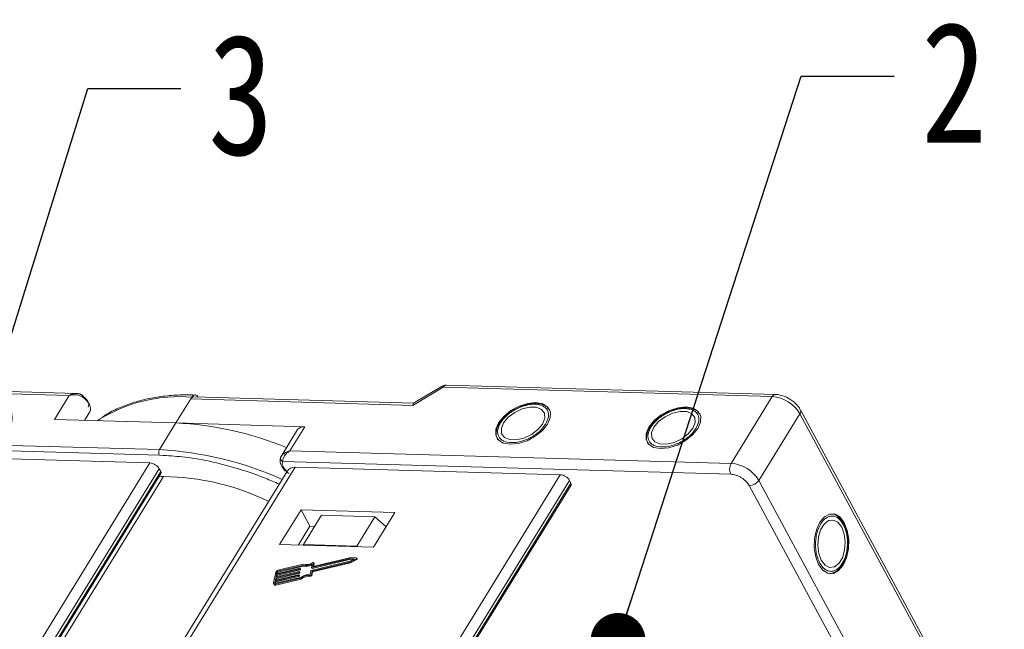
# Model space of a CAD drawing. Header units: millimetres. Extents: x 2854 to 4324, y 357 to 1390.
# Tile 45 of 45: x 4092 to 4182, y 1177 to 1233. Entities that reach past the tile are written whole.
import ezdxf

# ---------------------------------------------------------------- set-up
doc = ezdxf.new("R2010")
doc.units = ezdxf.units.MM
doc.styles.get("Standard").update_dxf_attribs({"font": '仿宋_GB2312.ttf', "width": 0.8})
doc.dimstyles.new('ISO-25.1', dxfattribs={"dimtxt": 6, "dimasz": 5, "dimexe": 3.5, "dimexo": 0.625, "dimgap": 1.5, "dimtad": 1, "dimtoh": 1, "dimtxsty": 'Standard', "dimcen": 2.5, "dimadec": 0, "dimazin": 0, "dimtfac": 1, "dimtmove": 0, "dimatfit": 3, "dimfxl": 0, "dimarcsym": 0})

msp = doc.modelspace()

# ---------------------------------------------------------------- linework, layer by layer
at = {"color": 7, "linetype": 'Continuous', "lineweight": 15}
for p, q in [((4069.35, 1199.065), (4096.537, 1198.284)), ((4097.196, 1198.47), (4069.641, 1199.262)), ((4127.885, 1197.382), (4130.648, 1199.036)), ((4130.56, 1199.134), (4127.956, 1197.575)), ((4130.648, 1199.036), (4160.664, 1198.173)), ((4160.956, 1198.37), (4130.94, 1199.233)), ((4096.537, 1198.284), (4095.187, 1196.094)), ((4107.626, 1197.965), (4107.731, 1198.135)), ((4127.972, 1197.585), (4107.918, 1198.161)), ((4160.664, 1198.173), (4156.915, 1192.092)), ((4106.277, 1195.775), (4107.626, 1197.965)), ((4107.626, 1197.965), (4127.885, 1197.382)), ((4140.299, 1197.039), (4140.144, 1197.179)), ((4098.421, 1196.786), (4097.946, 1196.015)), ((4097.946, 1196.015), (4098.421, 1196.786)), ((4140.323, 1197.023), (4140.377, 1196.951)), ((4154.011, 1196.645), (4153.855, 1196.785)), ((4154.034, 1196.629), (4154.088, 1196.557)), ((4159.443, 1190.533), (4163.192, 1196.615)), ((4163.192, 1196.615), (4179.749, 1165.93)), ((4179.794, 1166.279), (4163.237, 1196.964)), ((4095.187, 1196.094), (4106.277, 1195.775)), ((4099.367, 1196.143), (4099.13, 1195.981)), ((4106.277, 1195.775), (4104.777, 1193.343)), ((4118.024, 1195.438), (4106.277, 1195.775)), ((4116.675, 1193.248), (4118.024, 1195.438)), ((4135.921, 1195.939), (4135.835, 1195.819)), ((4149.632, 1195.545), (4149.546, 1195.425)), ((4117.375, 1195.166), (4115.875, 1192.733)), ((4077.576, 1193.63), (4104.763, 1192.848)), ((4104.777, 1193.343), (4077.59, 1194.124)), ((4079.724, 1192.825), (4103.908, 1192.13)), ((4104.763, 1192.848), (4105.124, 1192.819)), ((4115.891, 1192.757), (4115.82, 1192.584)), ((4156.915, 1192.092), (4116.675, 1193.248)), ((4103.908, 1192.13), (4074.428, 1144.309)), ((4087.577, 1143.786), (4117.144, 1191.749)), ((4116.008, 1192.277), (4156.887, 1191.102)), ((4117.144, 1191.749), (4141.328, 1191.054)), ((4075.486, 1144.139), (4104.751, 1191.61)), ((4075.764, 1144.117), (4104.886, 1191.359)), ((4075.878, 1144.108), (4104.899, 1191.183)), ((4076.285, 1144.075), (4105.145, 1190.89)), ((4116.456, 1191.413), (4087.104, 1143.799)), ((4104.886, 1191.359), (4104.751, 1191.61)), ((4141.328, 1191.054), (4111.76, 1143.091)), ((4112.903, 1143.058), (4142.17, 1190.535)), ((4113.189, 1143.049), (4142.306, 1190.283)), ((4113.307, 1143.046), (4142.318, 1190.108)), ((4142.306, 1190.283), (4142.17, 1190.535)), ((4158.572, 1190.063), (4175.129, 1159.379)), ((4176, 1159.849), (4159.443, 1190.533)), ((4117.684, 1187.872), (4115.735, 1184.709)), ((4126.254, 1187.625), (4117.684, 1187.872)), ((4117.684, 1187.872), (4118.499, 1186.363)), ((4119.557, 1187.372), (4117.907, 1184.696)), ((4124.413, 1187.233), (4119.557, 1187.372)), ((4124.304, 1184.463), (4126.254, 1187.625)), ((4118.499, 1186.363), (4117.449, 1184.66)), ((4118.927, 1186.35), (4118.499, 1186.363)), ((4122.763, 1184.557), (4124.413, 1187.233)), ((4124.413, 1187.233), (4125.45, 1186.322)), ((4115.735, 1184.709), (4124.304, 1184.463)), ((4117.907, 1184.696), (4117.903, 1184.647)), ((4122.763, 1184.557), (4117.907, 1184.696)), ((4122.822, 1184.506), (4122.763, 1184.557)), ((4115.557, 1182.264), (4117.834, 1182.803)), ((4117.886, 1182.896), (4115.573, 1182.348)), ((4117.834, 1182.803), (4117.875, 1182.728)), ((4122.136, 1183.177), (4118.622, 1182.345)), ((4118.704, 1182.938), (4118.644, 1182.612)), ((4118.669, 1182.598), (4122.183, 1183.43)), ((4118.694, 1182.281), (4122.144, 1183.099)), ((4118.71, 1182.522), (4122.223, 1183.355)), ((4118.735, 1182.206), (4122.185, 1183.023)), ((4118.776, 1182.724), (4118.832, 1183.029)), ((4122.222, 1183.52), (4118.801, 1182.71)), ((4118.829, 1182.717), (4118.873, 1182.954)), ((4118.871, 1182.97), (4118.83, 1183.046)), ((4118.832, 1183.029), (4118.873, 1182.954)), ((4122.571, 1183.401), (4122.136, 1183.177)), ((4122.144, 1183.099), (4122.736, 1183.403)), ((4122.185, 1183.023), (4122.144, 1183.099)), ((4122.183, 1183.43), (4122.571, 1183.401)), ((4122.183, 1183.43), (4122.223, 1183.355)), ((4122.185, 1183.023), (4122.777, 1183.328)), ((4122.75, 1183.481), (4122.222, 1183.52)), ((4122.223, 1183.355), (4122.448, 1183.338)), ((4122.736, 1183.403), (4122.777, 1183.328)), ((4122.817, 1183.392), (4122.776, 1183.467)), ((4115.374, 1182.18), (4115.187, 1181.168)), ((4115.335, 1181.364), (4117.449, 1181.865)), ((4117.465, 1181.95), (4115.351, 1181.449)), ((4115.39, 1181.66), (4117.504, 1182.16)), ((4117.519, 1182.245), (4115.405, 1181.744)), ((4115.405, 1181.744), (4115.444, 1181.955)), ((4115.43, 1181.584), (4117.544, 1182.085)), ((4115.444, 1181.955), (4117.558, 1182.456)), ((4115.444, 1181.955), (4115.485, 1181.879)), ((4117.574, 1182.54), (4115.46, 1182.039)), ((4115.46, 1182.039), (4115.491, 1182.208)), ((4115.462, 1181.757), (4115.485, 1181.879)), ((4115.485, 1181.879), (4117.599, 1182.38)), ((4115.532, 1182.133), (4115.491, 1182.208)), ((4115.517, 1182.053), (4115.532, 1182.133)), ((4115.557, 1182.264), (4115.598, 1182.189)), ((4115.598, 1182.189), (4117.875, 1182.728)), ((4117.449, 1181.865), (4117.49, 1181.79)), ((4117.482, 1181.893), (4117.49, 1181.935)), ((4117.482, 1181.893), (4117.523, 1181.818)), ((4117.53, 1181.868), (4117.489, 1181.944)), ((4117.49, 1181.935), (4117.531, 1181.86)), ((4117.504, 1182.16), (4117.544, 1182.085)), ((4117.537, 1182.188), (4117.545, 1182.231)), ((4117.537, 1182.188), (4117.578, 1182.113)), ((4117.584, 1182.163), (4117.544, 1182.239)), ((4117.545, 1182.231), (4117.585, 1182.155)), ((4117.558, 1182.456), (4117.599, 1182.38)), ((4117.578, 1182.113), (4117.585, 1182.155)), ((4117.591, 1182.484), (4117.599, 1182.526)), ((4117.591, 1182.484), (4117.632, 1182.408)), ((4117.639, 1182.459), (4117.598, 1182.534)), ((4117.599, 1182.526), (4117.64, 1182.451)), ((4117.632, 1182.408), (4117.64, 1182.451)), ((4118.589, 1182.317), (4118.529, 1181.991)), ((4118.543, 1181.897), (4118.584, 1181.821)), ((4118.633, 1181.955), (4118.694, 1182.281)), ((4118.674, 1181.879), (4118.633, 1181.955)), ((4118.645, 1182.604), (4118.685, 1182.528)), ((4118.669, 1182.598), (4118.71, 1182.522)), ((4118.674, 1181.879), (4118.735, 1182.206)), ((4118.735, 1182.206), (4118.694, 1182.281)), ((4118.783, 1182.71), (4118.776, 1182.724)), ((4166.219, 1182.136), (4166.327, 1182.171)), ((4115.193, 1181.118), (4115.234, 1181.043)), ((4115.304, 1181.195), (4115.335, 1181.364)), ((4115.304, 1181.195), (4115.318, 1181.168)), ((4115.335, 1181.364), (4115.376, 1181.289)), ((4115.339, 1181.083), (4117.652, 1181.631)), ((4115.379, 1181.007), (4115.339, 1181.083)), ((4115.351, 1181.449), (4115.39, 1181.66)), ((4115.353, 1181.167), (4115.376, 1181.289)), ((4117.631, 1181.707), (4115.354, 1181.167)), ((4115.376, 1181.289), (4117.49, 1181.79)), ((4115.379, 1181.007), (4117.692, 1181.555)), ((4115.39, 1181.66), (4115.43, 1181.584)), ((4115.408, 1181.462), (4115.43, 1181.584)), ((4117.523, 1181.818), (4117.531, 1181.86)), ((4117.692, 1181.555), (4117.652, 1181.631))]:
    msp.add_line(p, q, dxfattribs=at)
at = {"color": 7, "linetype": 'Continuous', "lineweight": 15, "flags": 128}
for points in [[(4098.421, 1196.786), (4098.48, 1196.929), (4098.494, 1197.093), (4098.462, 1197.272), (4098.387, 1197.46), (4098.27, 1197.65), (4098.116, 1197.836), (4097.93, 1198.01), (4097.719, 1198.167)], [(4136.768, 1193.834), (4137.513, 1193.907), (4138.301, 1194.159), (4139.052, 1194.565), (4139.695, 1195.084), (4140.165, 1195.668), (4140.418, 1196.257), (4140.427, 1196.795), (4140.193, 1197.229), (4139.738, 1197.517), (4139.107, 1197.629), (4138.361, 1197.556), (4137.574, 1197.304), (4136.822, 1196.899), (4136.18, 1196.379), (4135.709, 1195.796), (4135.457, 1195.206), (4135.447, 1194.668), (4135.681, 1194.234), (4136.136, 1193.947), (4136.768, 1193.834)], [(4136.166, 1195.783), (4135.955, 1195.264), (4135.983, 1194.801), (4136.247, 1194.451), (4136.714, 1194.255), (4137.329, 1194.238), (4138.018, 1194.4), (4138.696, 1194.723), (4139.284, 1195.168), (4139.708, 1195.681), (4139.92, 1196.2), (4139.892, 1196.662), (4139.628, 1197.012), (4139.16, 1197.208), (4138.545, 1197.226), (4137.857, 1197.063), (4137.178, 1196.74), (4136.591, 1196.295), (4136.166, 1195.783)], [(4150.479, 1193.44), (4151.225, 1193.513), (4152.012, 1193.765), (4152.763, 1194.17), (4153.406, 1194.69), (4153.876, 1195.274), (4154.129, 1195.863), (4154.138, 1196.401), (4153.904, 1196.835), (4153.449, 1197.122), (4152.818, 1197.235), (4152.072, 1197.162), (4151.285, 1196.91), (4150.533, 1196.505), (4149.891, 1195.985), (4149.42, 1195.402), (4149.168, 1194.812), (4149.158, 1194.274), (4149.393, 1193.84), (4149.847, 1193.553), (4150.479, 1193.44)], [(4149.877, 1195.388), (4149.666, 1194.87), (4149.694, 1194.407), (4149.958, 1194.057), (4150.425, 1193.861), (4151.04, 1193.843), (4151.729, 1194.006), (4152.407, 1194.329), (4152.995, 1194.774), (4153.419, 1195.287), (4153.631, 1195.806), (4153.603, 1196.268), (4153.339, 1196.618), (4152.872, 1196.814), (4152.257, 1196.832), (4151.568, 1196.669), (4150.889, 1196.346), (4150.302, 1195.901), (4149.877, 1195.388)], [(4105.145, 1190.89), (4104.922, 1190.886), (4104.713, 1190.882)], [(4164.898, 1182.874), (4165.282, 1182.36), (4165.744, 1182.083), (4166.237, 1182.069), (4166.713, 1182.319), (4167.126, 1182.809), (4167.436, 1183.492), (4167.612, 1184.299), (4167.636, 1185.153), (4167.507, 1185.969), (4167.237, 1186.668), (4166.853, 1187.182), (4166.392, 1187.459), (4165.899, 1187.473), (4165.422, 1187.223), (4165.009, 1186.733), (4164.7, 1186.05), (4164.524, 1185.243), (4164.499, 1184.389), (4164.628, 1183.573), (4164.898, 1182.874)], [(4165.138, 1183.263), (4165.482, 1182.82), (4165.896, 1182.613), (4166.332, 1182.667), (4166.735, 1182.973), (4167.058, 1183.497), (4167.261, 1184.175), (4167.321, 1184.924), (4167.229, 1185.655), (4166.997, 1186.279), (4166.654, 1186.722), (4166.239, 1186.929), (4165.804, 1186.876), (4165.401, 1186.569), (4165.078, 1186.045), (4164.874, 1185.367), (4164.815, 1184.618), (4164.906, 1183.887), (4165.138, 1183.263)], [(4118.756, 1183.048), (4118.771, 1183.054), (4118.785, 1183.059), (4118.799, 1183.06), (4118.812, 1183.059), (4118.822, 1183.055), (4118.829, 1183.048), (4118.833, 1183.039), (4118.832, 1183.029)], [(4118.873, 1182.954), (4118.873, 1182.964), (4118.871, 1182.97)], [(4122.75, 1183.481), (4122.763, 1183.478), (4122.773, 1183.472), (4122.778, 1183.462), (4122.778, 1183.451), (4122.774, 1183.438), (4122.765, 1183.425), (4122.751, 1183.413), (4122.736, 1183.403)], [(4122.777, 1183.328), (4122.792, 1183.338), (4122.805, 1183.35), (4122.814, 1183.362), (4122.819, 1183.375), (4122.819, 1183.387), (4122.817, 1183.392)], [(4117.49, 1181.935), (4117.49, 1181.939), (4117.489, 1181.943), (4117.487, 1181.946), (4117.484, 1181.948), (4117.48, 1181.95), (4117.476, 1181.951), (4117.47, 1181.95), (4117.465, 1181.95)], [(4117.545, 1182.231), (4117.545, 1182.235), (4117.544, 1182.238), (4117.542, 1182.241), (4117.539, 1182.244), (4117.535, 1182.245), (4117.53, 1182.246), (4117.525, 1182.246), (4117.519, 1182.245)], [(4117.599, 1182.526), (4117.599, 1182.53), (4117.599, 1182.534), (4117.597, 1182.537), (4117.594, 1182.539), (4117.59, 1182.54), (4117.585, 1182.541), (4117.58, 1182.541), (4117.574, 1182.54)], [(4118.644, 1182.612), (4118.643, 1182.608), (4118.644, 1182.605), (4118.646, 1182.602), (4118.649, 1182.599), (4118.653, 1182.598), (4118.658, 1182.597), (4118.663, 1182.597), (4118.669, 1182.598)], [(4118.801, 1182.71), (4118.796, 1182.709), (4118.79, 1182.709), (4118.786, 1182.71), (4118.782, 1182.711), (4118.779, 1182.714), (4118.777, 1182.717), (4118.776, 1182.72), (4118.776, 1182.724)], [(4166.271, 1182.148), (4166.065, 1182.074), (4165.904, 1182.049)], [(4115.339, 1181.083), (4115.305, 1181.077), (4115.273, 1181.076), (4115.245, 1181.081), (4115.222, 1181.09), (4115.203, 1181.104), (4115.191, 1181.123), (4115.186, 1181.144), (4115.187, 1181.168)], [(4115.354, 1181.167), (4115.343, 1181.165), (4115.332, 1181.165), (4115.323, 1181.166), (4115.315, 1181.17), (4115.309, 1181.174), (4115.305, 1181.18), (4115.303, 1181.187), (4115.304, 1181.195)]]:
    msp.add_lwpolyline(points, dxfattribs=at)
at = {"color": 7, "linetype": 'Continuous', "lineweight": 15}
for centre, radius, start, end in [((4130.464, 1198.958), 0.2, 22.84994, 61.18051), ((4130.965, 1198.881), 0.352, 94.04353, 153.96822), ((4097.192, 1198.542), 0.647, 324.5742, 337.63278), ((4106.64, 1184.159), 14.019, 85.53319, 121.25197), ((4107.943, 1197.81), 0.352, 94.04353, 153.96822), ((4160.976, 1198.025), 0.345, 93.27267, 154.65434), ((4160.425, 1194.955), 3.227, 30.95613, 85.74517), ((4162.922, 1196.826), 0.344, 321.97192, 24.1625), ((4104.895, 1165.795), 30.013, 67.53058, 87.36203), ((4117.93, 1194.751), 0.693, 82.19656, 143.19427), ((4105.247, 1193.082), 0.538, 150.95613, 205.74517), ((4103.172, 1162.204), 31.18, 65.75577, 87.0485), ((4116.135, 1192.561), 0.311, 154.55115, 245.84397), ((4103.828, 1191.057), 1.076, 30.95613, 85.74517), ((4157.856, 1191.569), 1.076, 150.95613, 205.74517), ((4156.676, 1188.873), 3.227, 30.95613, 85.74517), ((4104.744, 1191.261), 0.173, 333.36398, 34.64949), ((4104.93, 1168.489), 22.403, 64.03209, 89.45086), ((4141.248, 1189.981), 1.076, 30.95613, 85.74517), ((4142.164, 1190.185), 0.173, 333.36398, 34.64949), ((4158.554, 1191.139), 1.076, 270.96032, 325.74097), ((4118.077, 1184.107), 1.326, 259.41771, 298.19154), ((4118.117, 1184.008), 1.302, 259.26079, 295.83746), ((4118.132, 1184.059), 1.188, 258.0397, 301.68332), ((4115.62, 1182.091), 0.262, 100.47925, 160.04254), ((4115.573, 1182.178), 0.0872, 100.47925, 160.04254), ((4115.614, 1182.103), 0.0872, 100.47925, 160.04254), ((4117.441, 1181.908), 0.0436, 280.47925, 340.04254), ((4117.496, 1182.203), 0.0436, 280.47925, 340.04254), ((4117.519, 1181.863), 0.0121, 347.28267, 27.51386), ((4117.537, 1182.128), 0.0436, 280.47925, 340.04254), ((4117.55, 1182.499), 0.0436, 280.47925, 340.04254), ((4117.574, 1182.158), 0.0121, 347.28267, 27.51386), ((4117.591, 1182.423), 0.0436, 280.47925, 340.04254), ((4118.546, 1180.375), 1.616, 90.62184, 124.50109), ((4117.628, 1182.453), 0.0121, 347.28267, 27.51386), ((4118.47, 1180.516), 1.383, 86.96732, 126.27921), ((4118.55, 1181.986), 0.0895, 265.73675, 339.43857), ((4118.59, 1181.911), 0.0895, 265.73675, 339.43857), ((4118.63, 1182.302), 0.0436, 100.47925, 160.04254), ((4118.702, 1182.542), 0.021, 219.90183, 292.51357), ((4115.331, 1181.124), 0.126, 219.90183, 292.51357), ((4117.482, 1181.833), 0.0436, 280.47925, 340.04254), ((4118.51, 1180.441), 1.383, 86.96732, 126.27921)]:
    msp.add_arc(centre, radius, start, end, dxfattribs=at)
for centre, major_axis, ratio, start_param, end_param in [((4128.156, 1196.879), (-0.183, 0.703), 0.289398, 0.084261, 0.701056), ((4117.687, 1190.743), (-1.256, 0.627), 0.628473, 5.441514, 6.226831)]:
    msp.add_ellipse(centre, major_axis=major_axis, ratio=ratio, start_param=start_param, end_param=end_param, dxfattribs=at)
for points, knots in [([(4130.94, 1199.23), (4130.855, 1199.227), (4130.72, 1199.224), (4130.608, 1199.151), (4130.566, 1199.124)], [0, 0, 0, 0, 0.626203, 1, 1, 1, 1]), ([(4096.537, 1198.284), (4096.638, 1198.335), (4096.839, 1198.438), (4097.172, 1198.486), (4097.495, 1198.439), (4097.666, 1198.31), (4097.747, 1198.249)], [0, 0, 0, 0, 0.2515188, 0.5017844, 0.7656323, 1, 1, 1, 1]), ([(4097.719, 1198.167), (4097.637, 1198.211), (4097.454, 1198.308), (4097.04, 1198.377), (4096.734, 1198.32), (4096.537, 1198.284)], [0, 0, 0, 0, 0.227063, 0.501587, 1, 1, 1, 1]), ([(4097.79, 1198.296), (4097.672, 1198.355), (4097.483, 1198.45), (4097.275, 1198.464), (4097.197, 1198.47)], [0, 0, 0, 0, 0.623427, 1, 1, 1, 1]), ([(4108.03, 1198.318), (4107.691, 1198.329), (4106.818, 1198.356), (4105.477, 1198.266), (4104.01, 1198.061), (4102.622, 1197.731), (4101.326, 1197.272), (4100.281, 1196.788), (4099.722, 1196.408), (4099.517, 1196.268)], [0, 0, 0, 0, 0.100418, 0.259289, 0.419092, 0.579855, 0.741745, 0.905084, 1, 1, 1, 1]), ([(4107.731, 1198.135), (4107.768, 1198.184), (4107.842, 1198.282), (4107.978, 1198.341), (4108.115, 1198.324), (4108.227, 1198.241), (4108.281, 1198.153), (4108.303, 1198.119)], [0, 0, 0, 0, 0.214694, 0.429388, 0.644082, 0.858775, 1, 1, 1, 1]), ([(4162.27, 1197.948), (4162.061, 1198.06), (4161.771, 1198.216), (4161.33, 1198.33), (4161.099, 1198.379), (4160.961, 1198.369), (4160.956, 1198.368)], [0, 0, 0, 0, 0.488426, 0.677574, 0.988617, 1, 1, 1, 1]), ([(4135.881, 1195.791), (4136.044, 1196.01), (4136.296, 1196.349), (4136.804, 1196.75), (4137.241, 1197.021), (4137.709, 1197.239), (4138.319, 1197.436), (4139.043, 1197.526), (4139.634, 1197.399), (4139.984, 1197.174), (4140.17, 1196.937), (4140.265, 1196.651), (4140.269, 1196.235), (4140.102, 1195.894), (4139.994, 1195.673)], [0, 0, 0, 0, 0.1197215, 0.184837, 0.25, 0.3151155, 0.3802785, 0.5, 0.6197215, 0.684837, 0.75, 0.8151155, 0.8802785, 1, 1, 1, 1]), ([(4140.002, 1197.307), (4139.866, 1197.373), (4139.583, 1197.508), (4139.078, 1197.558), (4138.596, 1197.521), (4138.158, 1197.427), (4137.706, 1197.283), (4137.396, 1197.129), (4137.228, 1197.046)], [0, 0, 0, 0, 0.19129, 0.397064, 0.559818, 0.686756, 0.830295, 1, 1, 1, 1]), ([(4153.713, 1196.913), (4153.577, 1196.978), (4153.294, 1197.114), (4152.79, 1197.164), (4152.307, 1197.127), (4151.869, 1197.033), (4151.417, 1196.888), (4151.107, 1196.735), (4150.939, 1196.652)], [0, 0, 0, 0, 0.19129, 0.397064, 0.559818, 0.686756, 0.830295, 1, 1, 1, 1]), ([(4163.226, 1196.961), (4163.199, 1197.017), (4163.122, 1197.175), (4162.916, 1197.423), (4162.629, 1197.707), (4162.39, 1197.867), (4162.27, 1197.948)], [0, 0, 0, 0, 0.143955, 0.402623, 0.700319, 1, 1, 1, 1]), ([(4137.228, 1197.046), (4137.003, 1196.911), (4136.689, 1196.722), (4136.302, 1196.386), (4136.071, 1196.158), (4135.955, 1195.989), (4135.921, 1195.939)], [0, 0, 0, 0, 0.4319464, 0.6042616, 0.8844186, 1, 1, 1, 1]), ([(4149.592, 1195.397), (4149.755, 1195.616), (4150.007, 1195.955), (4150.515, 1196.356), (4150.952, 1196.627), (4151.42, 1196.845), (4152.03, 1197.042), (4152.754, 1197.132), (4153.346, 1197.004), (4153.695, 1196.78), (4153.882, 1196.542), (4153.976, 1196.256), (4153.98, 1195.841), (4153.813, 1195.499), (4153.705, 1195.278)], [0, 0, 0, 0, 0.1197215, 0.184837, 0.25, 0.3151155, 0.3802785, 0.5, 0.6197215, 0.684837, 0.75, 0.8151155, 0.8802785, 1, 1, 1, 1]), ([(4150.939, 1196.652), (4150.715, 1196.517), (4150.4, 1196.328), (4150.013, 1195.991), (4149.782, 1195.763), (4149.666, 1195.594), (4149.632, 1195.545)], [0, 0, 0, 0, 0.4319464, 0.6042616, 0.8844186, 1, 1, 1, 1]), ([(4135.835, 1195.819), (4135.813, 1195.789), (4135.698, 1195.633), (4135.57, 1195.337), (4135.473, 1194.94), (4135.485, 1194.55), (4135.605, 1194.333), (4135.663, 1194.229)], [0, 0, 0, 0, 0.055607, 0.284691, 0.52115, 0.769695, 1, 1, 1, 1]), ([(4139.994, 1195.673), (4139.831, 1195.453), (4139.578, 1195.114), (4139.071, 1194.713), (4138.633, 1194.443), (4138.166, 1194.224), (4137.556, 1194.027), (4136.831, 1193.938), (4136.24, 1194.065), (4135.891, 1194.29), (4135.704, 1194.527), (4135.61, 1194.813), (4135.606, 1195.229), (4135.773, 1195.57), (4135.881, 1195.791)], [0, 0, 0, 0, 0.119721, 0.184837, 0.25, 0.315115, 0.380279, 0.5, 0.619721, 0.684837, 0.75, 0.815115, 0.880279, 1, 1, 1, 1]), ([(4149.546, 1195.425), (4149.524, 1195.395), (4149.409, 1195.239), (4149.281, 1194.943), (4149.184, 1194.546), (4149.196, 1194.156), (4149.316, 1193.939), (4149.374, 1193.834)], [0, 0, 0, 0, 0.055607, 0.284691, 0.52115, 0.769695, 1, 1, 1, 1]), ([(4153.705, 1195.278), (4153.542, 1195.059), (4153.289, 1194.72), (4152.782, 1194.319), (4152.344, 1194.049), (4151.877, 1193.83), (4151.267, 1193.633), (4150.543, 1193.544), (4149.951, 1193.671), (4149.602, 1193.896), (4149.415, 1194.133), (4149.321, 1194.419), (4149.317, 1194.834), (4149.484, 1195.176), (4149.592, 1195.397)], [0, 0, 0, 0, 0.119721, 0.184837, 0.25, 0.315115, 0.380279, 0.5, 0.619721, 0.684837, 0.75, 0.815115, 0.880279, 1, 1, 1, 1]), ([(4105.124, 1192.819), (4105.785, 1192.779), (4107.249, 1192.69), (4109.674, 1192.244), (4112.132, 1191.574), (4114.163, 1190.874), (4115.285, 1190.384), (4115.707, 1190.199)], [0, 0, 0, 0, 0.198485, 0.44011, 0.688541, 0.882731, 1, 1, 1, 1]), ([(4115.845, 1192.674), (4115.809, 1192.564), (4115.735, 1192.339), (4115.817, 1192.013), (4115.966, 1191.737), (4116.191, 1191.453), (4116.421, 1191.288), (4116.566, 1191.185)], [0, 0, 0, 0, 0.208, 0.427784, 0.580415, 0.736816, 1, 1, 1, 1]), ([(4116.675, 1193.248), (4116.494, 1193.181), (4116.214, 1193.076), (4115.956, 1192.856), (4115.886, 1192.745), (4115.854, 1192.694)], [0, 0, 0, 0, 0.498413, 0.772937, 1, 1, 1, 1]), ([(4116.675, 1193.248), (4116.581, 1193.184), (4116.394, 1193.055), (4116.175, 1192.793), (4116.029, 1192.512), (4116.015, 1192.352), (4116.008, 1192.277)], [0, 0, 0, 0, 0.2515188, 0.5017844, 0.7656323, 1, 1, 1, 1]), ([(4116.348, 1191.439), (4116.316, 1191.465), (4116.185, 1191.571), (4116.039, 1191.794), (4115.945, 1192.066), (4115.987, 1192.208), (4116.008, 1192.277)], [0, 0, 0, 0, 0.100049, 0.406472, 0.712894, 1, 1, 1, 1]), ([(4156.887, 1191.102), (4157.038, 1191.084), (4157.271, 1191.057), (4157.605, 1190.924), (4157.856, 1190.789), (4158.091, 1190.625), (4158.359, 1190.386), (4158.488, 1190.19), (4158.572, 1190.063)], [0, 0, 0, 0, 0.239443, 0.369636, 0.5, 0.630193, 0.760557, 1, 1, 1, 1]), ([(4164.988, 1183.02), (4164.88, 1183.271), (4164.712, 1183.659), (4164.619, 1184.299), (4164.603, 1184.813), (4164.648, 1185.327), (4164.782, 1185.954), (4165.067, 1186.626), (4165.473, 1187.074), (4165.842, 1187.264), (4166.141, 1187.307), (4166.436, 1187.246), (4166.798, 1187.042), (4167.01, 1186.727), (4167.147, 1186.523)], [0, 0, 0, 0, 0.119721, 0.184837, 0.25, 0.315115, 0.380279, 0.5, 0.619721, 0.684837, 0.75, 0.815115, 0.880279, 1, 1, 1, 1]), ([(4167.195, 1186.548), (4167.179, 1186.583), (4167.102, 1186.76), (4166.91, 1187.02), (4166.614, 1187.297), (4166.339, 1187.46), (4166.164, 1187.469), (4166.117, 1187.472)], [0, 0, 0, 0, 0.064646, 0.330746, 0.605417, 0.894132, 1, 1, 1, 1]), ([(4167.147, 1186.523), (4167.256, 1186.271), (4167.423, 1185.883), (4167.516, 1185.243), (4167.532, 1184.729), (4167.487, 1184.215), (4167.354, 1183.588), (4167.069, 1182.916), (4166.663, 1182.468), (4166.293, 1182.278), (4165.995, 1182.235), (4165.7, 1182.296), (4165.338, 1182.5), (4165.125, 1182.815), (4164.988, 1183.02)], [0, 0, 0, 0, 0.119721, 0.184837, 0.25, 0.315115, 0.380279, 0.5, 0.619721, 0.684837, 0.75, 0.815115, 0.880279, 1, 1, 1, 1]), ([(4167.561, 1184.728), (4167.556, 1184.99), (4167.549, 1185.357), (4167.452, 1185.861), (4167.353, 1186.223), (4167.242, 1186.451), (4167.195, 1186.548)], [0, 0, 0, 0, 0.394783, 0.552274, 0.808331, 1, 1, 1, 1]), ([(4166.327, 1182.171), (4166.351, 1182.179), (4166.512, 1182.226), (4166.779, 1182.475), (4167.08, 1182.866), (4167.288, 1183.307), (4167.426, 1183.732), (4167.527, 1184.196), (4167.549, 1184.541), (4167.561, 1184.728)], [0, 0, 0, 0, 0.033344, 0.218272, 0.417193, 0.574519, 0.697236, 0.836006, 1, 1, 1, 1])]:
    msp.add_open_spline(points, degree=3, knots=knots, dxfattribs=at)
for points in [[(4097.747, 1198.249), (4097.85, 1198.172), (4098.056, 1198.018), (4098.176, 1197.832), (4098.236, 1197.739)], [(4098.236, 1197.739), (4098.279, 1197.64), (4098.363, 1197.441), (4098.303, 1197.289), (4098.273, 1197.213)]]:
    msp.add_open_spline(points, degree=3, dxfattribs=at)

# ---------------------------------------------------------------- texts
at = {"color": 5, "lineweight": 9, "char_height": 11, "width": 1.65, "attachment_point": 1}
for s, insert in [('2', (4174.252, 1232.324)), ('3', (4109.206, 1231.211))]:
    msp.add_mtext(s, dxfattribs=dict(at, insert=insert))

# ---------------------------------------------------------------- leaders
at = {"color": 5, "lineweight": 9}
for points in [[(4146.602, 1175.961), (4163.3, 1227.374), (4171.777, 1227.374)], [(4088.876, 1196.221), (4098.254, 1226.261), (4106.731, 1226.261)]]:
    msp.add_leader(points, dimstyle='ISO-25.1', override={"dimgap": 1.5, "dimtad": 0, "dimldrblk": 'Dot'}, dxfattribs=at)

doc.saveas('drawing.dxf')
